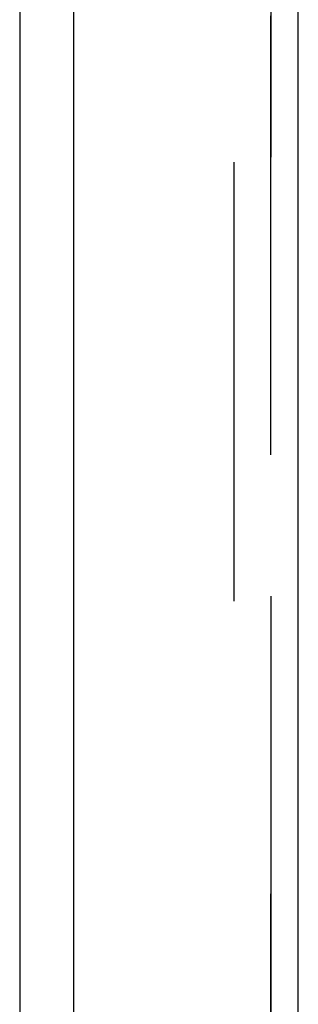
# Model space of a CAD drawing. Header units: inches. Extents: x 0 to 303, y 0 to 196.
# Tile 5 of 100: x 33.23 to 34.28, y 93.95 to 97.69. Entities that reach past the tile are written whole.
import ezdxf

# ---------------------------------------------------------------- set-up
doc = ezdxf.new("R2010")
doc.units = ezdxf.units.IN
doc.header["$LTSCALE"] = 16.67597
doc.header["$MEASUREMENT"] = 0
doc.linetypes.add('HIDDEN', pattern=[0.2, 0.1, -0.1])
doc.layers.get('0').update_dxf_attribs({"linetype": 'CONTINUOUS'})
for name, color, linetype in [('DEFAULT_2', 8, 'HIDDEN'), ('MASTER_DOOR_ASSEMBLY', 7, 'CONTINUOUS'), ('SLAVE_DOOR_ASSEMBLY', 7, 'CONTINUOUS')]:
    doc.layers.add(name, color=color, linetype=linetype)

msp = doc.modelspace()

# ---------------------------------------------------------------- linework, layer by layer
at = {"color": 3, "linetype": 'Continuous'}
msp.add_line((33.2265, 140.3259), (33.2265, 61.2219), dxfattribs=at)
at = {"layer": 'DEFAULT_2', "color": 8, "linetype": 'HIDDEN'}
msp.add_line((34.0391, 140.5083), (34.0391, 61.0394), dxfattribs=at)
at = {"layer": 'MASTER_DOOR_ASSEMBLY', "color": 8, "linetype": 'HIDDEN'}
msp.add_line((34.1805, 112.1789), (34.1805, 89.3689), dxfattribs=at)
at = {"layer": 'SLAVE_DOOR_ASSEMBLY', "color": 8, "linetype": 'HIDDEN'}
msp.add_line((34.1805, 89.3689), (34.1805, 112.1789), dxfattribs=at)
at = {"layer": 'SLAVE_DOOR_ASSEMBLY', "color": 3, "linetype": 'Continuous'}
for p, q in [((34.2845, 89.5239), (34.2845, 112.0239)), ((33.4305, 110.8164), (33.4305, 90.7314))]:
    msp.add_line(p, q, dxfattribs=at)

doc.saveas('drawing.dxf')
